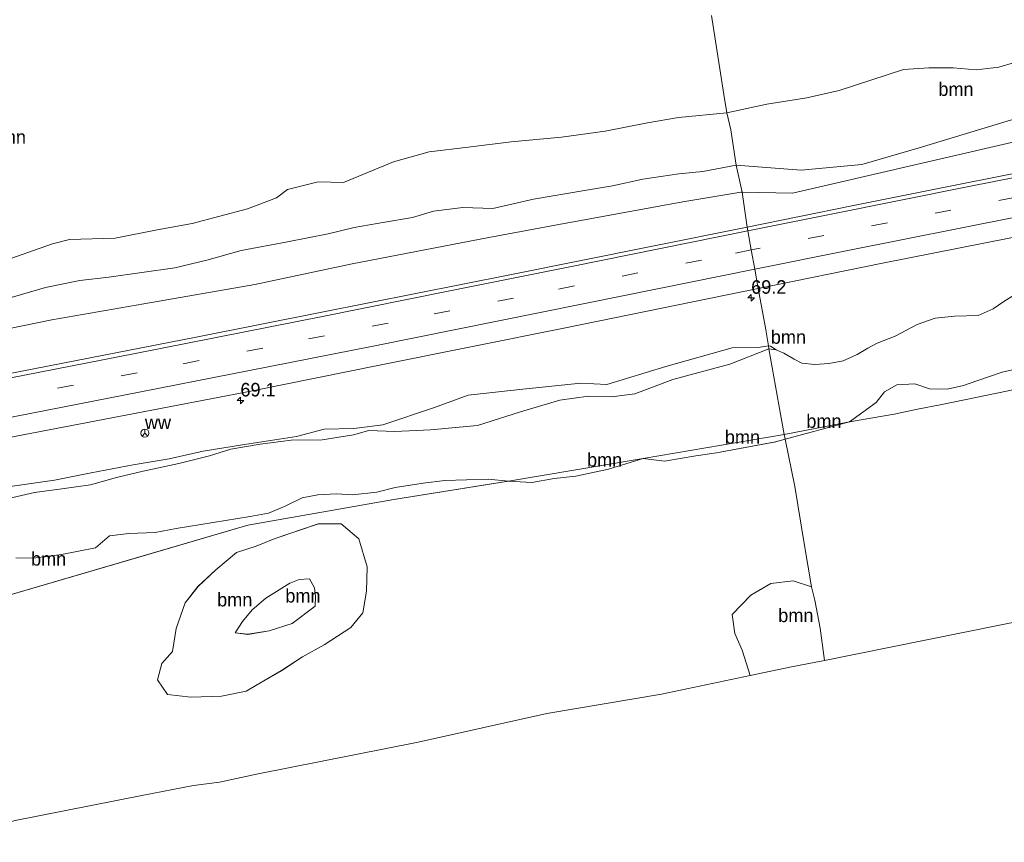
# Model space of a CAD drawing. Header units: millimetres. Extents: x 180000 to 190000, y 466229 to 468626.
# Tile 35 of 202: x 181297 to 181479, y 467741 to 467893. Entities that reach past the tile are written whole.
import ezdxf
from ezdxf.enums import TextEntityAlignment as Align

# ---------------------------------------------------------------- set-up
doc = ezdxf.new("R2010")
doc.units = ezdxf.units.MM
doc.linetypes.add('39strp', pattern=[12, 3, -9])
for name, color, linetype, lineweight in [('af-bs-rasterhekwerk', 8, 'hekwerk', 18), ('as-bs-kilometr', 13, 'Continuous', 18), ('bp-b5-boom', 93, 'Continuous', 18), ('bp-b5-grasland', 93, 'Continuous', 18), ('bw-bs-rona', 8, 'Continuous', 18), ('gw-bs-kruinlijn', 93, 'Continuous', 18), ('gw-bs-teenlijn', 93, 'Continuous', 18), ('kd-bs-opnamedtmgrens', 173, 'Continuous', 18), ('mk-bs-39streep 0.15', 8, '39strp', 18), ('mk-bs-streep 0.15', 8, 'Continuous', 18), ('og-bs-hulpgeometrie', 53, 'Continuous', 18), ('vh-b5-verh_soort', 8, 'Continuous', 18)]:
    doc.layers.add(name, color=color, linetype=linetype, lineweight=lineweight)
doc.styles.add('rtw_iso', font='iso-rtw.shx')
doc.linetypes.add('hekwerk', pattern='A,7,-1.5,[1,RTW.shx,S=0.75,R=0,X=0,Y=0],-1.5', length=10)

# ---------------------------------------------------------------- blocks, each defined once
blk = doc.blocks.new('wegwijzer')
for q in [(-0.53, -0.53), (0, 0.75), (0.53, -0.53)]:
    blk.add_line((0, 0), q)
blk.add_circle((0, 0), 0.75)
blk = doc.blocks.new('dtbattr')
at = {"style": 'rtw_iso'}
blk.add_attdef('TAG', (0.59, 0.87), '', height=2.5, dxfattribs=at)
blk = doc.blocks.new('dtbattr-r')
at = {"style": 'rtw_iso'}
blk.add_attdef('TAG', text='', height=2.5, dxfattribs=at).set_placement((0, 0), align=Align.MIDDLE_CENTER)
blk = doc.blocks.new('d33az_ACAD_1_FMEBLOCK24')
at = {"layer": 'bp-b5-boom'}
blk.add_polyline3d([(25.41, 24.2, 32.13), (57.2, 33.45, 32.47), (76.99, 39.3, 32.76), (103.95, 43.99, 32.61), (125.11, 47.39, 32.62), (129.44, 47.14, 32.57), (133.6, 47.92, 32.51), (137.59, 48.36, 32.51), (143.66, 49.6, 32.5), (150.07, 51.59, 32.5), (154.01, 51.11, 32.54), (159.77, 52.1, 32.52), (163.62, 52.63, 32.52), (174.54, 54.69, 32.53), (176.28, 55.15, 32.63), (178.11, 46.43, 32.72), (179.79, 35.89, 32.89), (181.17, 27.88, 33.06), (177.79, 28.95, 33.01), (173.65, 28.47, 33.04), (169.95, 26.32, 33.09), (166.47, 22.75, 32.97), (167.01, 19.26, 32.9), (168.35, 16.18, 32.87), (169.82, 11.48, 32.85), (153.42, 8.01, 32.52), (132.23, 4.43, 32.39), (108.42, -0.84, 32.29), (78.84, -6.73, 32.41), (71.73, -8.25, 32.44), (66.89, -8.86, 32.88), (57.35, -10.73, 32.38), (33.97, -15.34, 32.41)], dxfattribs=at)
blk.add_polyline3d([(62.12, 7.98, 32.69), (66.42, 7.46, 32.69), (72.07, 7.64, 32.69), (76.63, 8.58, 32.69), (83.2, 12.36, 32.46), (87.09, 14.93, 32.3), (91.06, 17.13, 32.32), (96.01, 20.35, 32.37), (98.22, 23.08, 32.43), (98.9, 27.06, 32.5), (99.04, 31.55, 32.54), (97.49, 36.76, 32.61), (94.22, 39.49, 32.67), (89.99, 39.53, 32.68), (81.85, 36.76, 32.68), (78.47, 35.38, 32.68), (74.85, 34.24, 32.83), (71.06, 31.03, 32.91), (67.74, 27.92, 32.82), (65.38, 24.89, 32.76), (63.73, 20.16, 32.72), (63.03, 15.88, 32.77), (61.03, 13.67, 32.7), (60.29, 10.68, 32.69)], close=True, dxfattribs=at)
blk = doc.blocks.new('d33az_ACAD_1_FMEBLOCK77')
at = {"layer": 'bp-b5-boom'}
for points in [[(19.38, 8.05, 32.54), (19.24, 3.56, 32.5), (18.56, -0.42, 32.43), (16.34, -3.15, 32.37), (11.39, -6.37, 32.32), (7.42, -8.56, 32.3), (3.54, -11.13, 32.46), (-3.04, -14.91, 32.69), (-7.59, -15.85, 32.69), (-13.25, -16.03, 32.69), (-17.54, -15.52, 32.69), (-19.38, -12.81, 32.69), (-18.63, -9.83, 32.7), (-16.64, -7.62, 32.77), (-15.93, -3.34, 32.72), (-14.28, 1.39, 32.76), (-11.92, 4.42, 32.82), (-8.61, 7.53, 32.91), (-4.82, 10.74, 32.83), (-1.19, 11.88, 32.68), (2.18, 13.26, 32.68), (10.33, 16.03, 32.68), (14.55, 15.99, 32.67), (17.83, 13.26, 32.61)], [(-5.03, -4.15, 34.93), (-2.72, -4.41, 34.87), (1.23, -3.75, 34.88), (5.5, -2.4, 34.89), (9.73, 0.79, 34.8), (9.77, 2.6, 34.7), (9.59, 4.19, 34.6), (8.66, 5.86, 34.59), (6.78, 5.75, 34.59), (5.25, 5.12, 34.6), (5.05, 5.06, 34.6), (0.62, 2.29, 35.02), (-1.88, 0.14, 34.99), (-3.69, -2.04, 34.96)]]:
    blk.add_polyline3d(points, close=True, dxfattribs=at)
blk = doc.blocks.new('hecto')
for p, q in [((0, 0.625), (-0.625, 0)), ((0, -0.625), (0, 0.625)), ((-0.625, 0), (0.625, 0)), ((0.625, 0), (0, -0.625))]:
    blk.add_line(p, q)

msp = doc.modelspace()

# ---------------------------------------------------------------- linework, layer by layer
at = {"layer": 'af-bs-rasterhekwerk'}
for points in [[(181631.57, 467863.45, 33.44), (181628.42, 467862.59, 33.48), (181609.5, 467857.3, 33.82), (181596, 467853.69, 34.25), (181586.98, 467851.14, 34.48), (181578.86, 467848.9, 34.28), (181557.65, 467843.02, 34.09), (181541.75, 467838.63, 33.96), (181533.68, 467836.37, 33.97), (181525.84, 467834.52, 33.79), (181513.09, 467831.65, 33.71), (181496.37, 467827.89, 33.41), (181479.44, 467824.21, 33.32), (181467.17, 467821.7, 33.16), (181462.67, 467820.82, 33.34), (181458.33, 467819.88, 33.4), (181450.13, 467818.49, 33.09), (181438.03, 467816.11, 32.69)], [(181438.03, 467816.11, 32.69), (181411.98, 467811.68, 32.5), (181387.03, 467807.48, 32.62), (181365.86, 467804.08, 32.61), (181338.9, 467799.39, 32.76), (181319.12, 467793.54, 32.47), (181287.32, 467784.29, 32.13), (181263.73, 467782.53, 31.9), (181242.53, 467780.86, 31.98), (181239.17, 467780.57, 32.13), (181218.24, 467777.16, 32.02), (181201.66, 467774.36, 31.94), (181177.38, 467770.29, 32.5), (181165.68, 467768.2, 31.95), (181142.98, 467764.28, 31.52), (181123.59, 467760.62, 31.57), (181100.58, 467756.33, 31.42)]]:
    msp.add_polyline3d(points, dxfattribs=at)
at = {"layer": 'bp-b5-boom'}
for points in [[(181424.57, 467893.59, 32.5), (181426.84, 467879, 32.68), (181427.41, 467875.59, 32.86), (181418.46, 467874.75, 32.74), (181412.73, 467873.75, 32.7), (181404.96, 467872.24, 32.73), (181396.87, 467871.1, 32.73), (181387.55, 467870.24, 32.66), (181379.62, 467869.24, 32.49), (181372.42, 467868.4, 32.39), (181365.78, 467866.56, 32.57), (181356.57, 467862.76, 32.67), (181351.85, 467862.86, 32.72), (181346.23, 467861.44, 32.79), (181344.15, 467859.91, 32.68), (181338.82, 467857.85, 32.67), (181328.6, 467855.13, 32.7), (181322.09, 467853.96, 32.67), (181314.33, 467852.41, 32.63), (181305.88, 467852.21, 32.63), (181302.77, 467851.36, 32.63), (181294.85, 467848.62, 32.35)], [(181480.59, 467884.94, 33.49), (181477.68, 467884.06, 33.46), (181473.51, 467883.57, 33.37), (181469.26, 467883.95, 33.33), (181464.74, 467883.91, 33.28), (181460.08, 467883.6, 33.21), (181448.17, 467879.75, 32.84), (181442.23, 467878.4, 32.87), (181434.8, 467877.25, 32.82), (181427.41, 467875.59, 32.86), (181426.84, 467879, 32.68), (181424.57, 467893.59, 32.5)], [(181479.89, 467874.26, 34.56), (181462.99, 467869.17, 34.51), (181452.36, 467866.06, 34.42), (181441.15, 467865.01, 34.35), (181429.14, 467865.91, 34.3), (181428.14, 467872.5, 33.12), (181427.41, 467875.59, 32.86), (181434.8, 467877.25, 32.82), (181442.23, 467878.4, 32.87), (181448.17, 467879.75, 32.84), (181460.08, 467883.6, 33.21), (181464.74, 467883.91, 33.28), (181469.26, 467883.95, 33.33), (181473.51, 467883.57, 33.37), (181477.68, 467884.06, 33.46), (181480.59, 467884.94, 33.49)], [(181507.46, 467876.47, 34.73), (181439.57, 467860.75, 34.5), (181430.27, 467860.95, 34.49), (181429.14, 467865.91, 34.3), (181441.15, 467865.01, 34.35), (181452.36, 467866.06, 34.42), (181462.99, 467869.17, 34.51), (181479.89, 467874.26, 34.56)], [(181294.85, 467848.62, 32.35), (181302.77, 467851.36, 32.63), (181305.88, 467852.21, 32.63), (181314.33, 467852.41, 32.63), (181322.09, 467853.96, 32.67), (181328.6, 467855.13, 32.7), (181338.82, 467857.85, 32.67), (181344.15, 467859.91, 32.68), (181346.23, 467861.44, 32.79), (181351.85, 467862.86, 32.72), (181356.57, 467862.76, 32.67), (181365.78, 467866.56, 32.57), (181372.42, 467868.4, 32.39), (181379.62, 467869.24, 32.49), (181387.55, 467870.24, 32.66), (181396.87, 467871.1, 32.73), (181404.96, 467872.24, 32.73), (181412.73, 467873.75, 32.7), (181418.46, 467874.75, 32.74), (181427.41, 467875.59, 32.86), (181428.14, 467872.5, 33.12), (181429.14, 467865.91, 34.3), (181422.99, 467864.75, 34.27), (181418.52, 467864.31, 34.16), (181411.92, 467863.38, 33.99), (181406.28, 467862.11, 34.1), (181401.13, 467861.24, 34.04), (181391.71, 467859.67, 33.94), (181384.15, 467857.94, 33.94), (181378.63, 467858.12, 33.9), (181373.22, 467857.42, 33.87), (181369.34, 467856.27, 34), (181364.21, 467855.42, 34.09), (181358.53, 467854.4, 34.03), (181353.73, 467853.26, 34), (181346.18, 467851.74, 33.98), (181337.62, 467850.14, 33.87), (181331.29, 467848.37, 33.86), (181325.35, 467846.96, 33.83), (181313.18, 467845.21, 33.8), (181307.8, 467844.61, 33.71), (181301.45, 467843.3, 33.67), (181290.62, 467840.16, 33.67)], [(181290.62, 467840.16, 33.67), (181301.45, 467843.3, 33.67), (181307.8, 467844.61, 33.71), (181313.18, 467845.21, 33.8), (181325.35, 467846.96, 33.83), (181331.29, 467848.37, 33.86), (181337.62, 467850.14, 33.87), (181346.18, 467851.74, 33.98), (181353.73, 467853.26, 34), (181358.53, 467854.4, 34.03), (181364.21, 467855.42, 34.09), (181369.34, 467856.27, 34), (181373.22, 467857.42, 33.87), (181378.63, 467858.12, 33.9), (181384.15, 467857.94, 33.94), (181391.71, 467859.67, 33.94), (181401.13, 467861.24, 34.04), (181406.28, 467862.11, 34.1), (181411.92, 467863.38, 33.99), (181418.52, 467864.31, 34.16), (181422.99, 467864.75, 34.27), (181429.14, 467865.91, 34.3), (181430.27, 467860.95, 34.49), (181430.03, 467860.94, 34.48), (181419.26, 467859.14, 34.39), (181396.38, 467854.99, 34.28), (181383.43, 467852.59, 34.18), (181358.14, 467847.69, 34.19), (181340.15, 467843.88, 34.12), (181319.62, 467840.28, 34.09), (181302.63, 467837.36, 33.94), (181279.38, 467832.57, 33.82)], [(181494.57, 467831.27, 33.44), (181478.3, 467827.67, 33.35), (181473.62, 467826.08, 33.36), (181471.19, 467825.18, 33.38), (181468.14, 467824.52, 33.42), (181464.91, 467824.56, 33.45), (181462.15, 467825.49, 33.49), (181458.88, 467825.31, 33.54), (181456.6, 467823.99, 33.58), (181455.06, 467822.07, 33.53), (181450.13, 467818.49, 33.09), (181438.03, 467816.11, 32.69), (181437.06, 467821.62, 33.53), (181435.2, 467831.97, 34.39), (181436.52, 467831.79, 34.38), (181437.99, 467831.18, 34.42), (181439.86, 467830.09, 34.44), (181441.32, 467829.33, 34.46), (181443.68, 467829.06, 34.49), (181446.29, 467829.27, 34.5), (181448.93, 467829.78, 34.52), (181451.52, 467830.93, 34.55), (181453.47, 467832.07, 34.58), (181455.19, 467833.04, 34.57), (181458.54, 467834.33, 34.54), (181462.59, 467836.5, 34.55), (181465.95, 467837.67, 34.63), (181469.54, 467837.99, 34.71), (181473.89, 467838.16, 34.67), (181476.69, 467839.34, 34.72), (181478.62, 467840.74, 34.72), (181480.62, 467841.98, 34.7)], [(181283.16, 467804.87, 33.84), (181303.12, 467807.67, 34.18), (181309.91, 467809.02, 34.13), (181317.69, 467810.55, 34.08), (181324.31, 467811.61, 34.17), (181330.62, 467813.07, 34.17), (181338.25, 467814.25, 34.19), (181347.89, 467815.73, 34.26), (181352.96, 467817.12, 34.32), (181358.48, 467817.21, 34.24), (181363.82, 467817.92, 34.27), (181373.36, 467821.12, 34.23), (181379.63, 467823.39, 34.25), (181389.7, 467824.49, 34.28), (181400.44, 467825.62, 34.3), (181405.25, 467825.39, 34.3), (181416.16, 467828.69, 34.29), (181428.39, 467832.16, 34.29), (181433.19, 467832.23, 34.34), (181435.1, 467832.54, 34.41), (181435.2, 467831.97, 34.39), (181427.95, 467829.15, 34.09), (181417.43, 467826.31, 34.1), (181410.41, 467823.62, 34.28), (181406.11, 467823.12, 34.29), (181401.83, 467823.2, 34.3), (181396.54, 467822.51, 34.26), (181389.3, 467820.35, 34.14), (181381.33, 467817.79, 33.89), (181372.67, 467817, 33.98), (181366.04, 467816.71, 34.11), (181361.25, 467816.85, 34.2), (181358.42, 467816.09, 34.27), (181352.63, 467815.17, 34.3), (181346.9, 467815.09, 34.25), (181341.15, 467814.36, 34.17), (181335.71, 467813.44, 34.08), (181331.8, 467812.16, 33.99), (181326.09, 467810.79, 33.98), (181319.49, 467809.37, 34.02), (181314.62, 467808.2, 33.95), (181309.76, 467806.82, 34.05), (181304.5, 467806.07, 34.04), (181299.4, 467805.38, 34.08), (181293.82, 467804.12, 33.94)], [(181293.82, 467804.12, 33.94), (181299.4, 467805.38, 34.08), (181304.5, 467806.07, 34.04), (181309.76, 467806.82, 34.05), (181314.62, 467808.2, 33.95), (181319.49, 467809.37, 34.02), (181326.09, 467810.79, 33.98), (181331.8, 467812.16, 33.99), (181335.71, 467813.44, 34.08), (181341.15, 467814.36, 34.17), (181346.9, 467815.09, 34.25), (181352.63, 467815.17, 34.3), (181358.42, 467816.09, 34.27), (181361.25, 467816.85, 34.2), (181366.04, 467816.71, 34.11), (181372.67, 467817, 33.98), (181381.33, 467817.79, 33.89), (181389.3, 467820.35, 34.14), (181396.54, 467822.51, 34.26), (181401.83, 467823.2, 34.3), (181406.11, 467823.12, 34.29), (181410.41, 467823.62, 34.28), (181417.43, 467826.31, 34.1), (181427.95, 467829.15, 34.09), (181435.2, 467831.97, 34.39), (181437.06, 467821.62, 33.53), (181438.03, 467816.11, 32.69), (181411.98, 467811.68, 32.5), (181387.03, 467807.48, 32.62), (181383.3, 467807.9, 32.66), (181375.32, 467807.64, 32.63), (181371.3, 467807.13, 32.59), (181366.12, 467806.32, 32.6), (181362.69, 467805.44, 32.74), (181358.21, 467805, 32.67), (181355.27, 467805.13, 32.64), (181351.82, 467804.98, 32.65), (181348.92, 467804.39, 32.61), (181345.77, 467802.89, 32.68), (181342.66, 467801.59, 32.77), (181339.33, 467800.94, 32.84), (181325.65, 467798.75, 32.45), (181321.73, 467798.02, 32.37), (181316.85, 467797.82, 32.39), (181313.29, 467797.36, 32.36), (181310.68, 467795.19, 32.27), (181304.43, 467793.92, 32.25), (181302.16, 467793.66, 32.18), (181299.16, 467793.29, 32.19), (181295.95, 467793.35, 32.2)], [(181479.44, 467824.21, 33.32), (181467.17, 467821.7, 33.16), (181462.67, 467820.82, 33.34), (181458.33, 467819.88, 33.4), (181450.13, 467818.49, 33.09), (181455.06, 467822.07, 33.53), (181456.6, 467823.99, 33.58), (181458.88, 467825.31, 33.54), (181462.15, 467825.49, 33.49), (181464.91, 467824.56, 33.45), (181468.14, 467824.52, 33.42), (181471.19, 467825.18, 33.38), (181473.62, 467826.08, 33.36), (181478.3, 467827.67, 33.35), (181494.57, 467831.27, 33.44)], [(181541.35, 467793.69, 33.43), (181457.4, 467776.74, 33.94), (181445.49, 467774.34, 33.76), (181444.65, 467780.33, 33.63), (181443.71, 467785.47, 33.38), (181443.09, 467787.97, 33.06), (181441.7, 467795.98, 32.89), (181440.02, 467806.52, 32.72), (181438.19, 467815.24, 32.63), (181450.13, 467818.49, 33.09), (181458.33, 467819.88, 33.4), (181462.67, 467820.82, 33.34), (181467.17, 467821.7, 33.16), (181479.44, 467824.21, 33.32)], [(181295.95, 467793.35, 32.2), (181299.16, 467793.29, 32.19), (181302.16, 467793.66, 32.18), (181304.43, 467793.92, 32.25), (181310.68, 467795.19, 32.27), (181313.29, 467797.36, 32.36), (181316.85, 467797.82, 32.39), (181321.73, 467798.02, 32.37), (181325.65, 467798.75, 32.45), (181339.33, 467800.94, 32.84), (181342.66, 467801.59, 32.77), (181345.77, 467802.89, 32.68), (181348.92, 467804.39, 32.61), (181351.82, 467804.98, 32.65), (181355.27, 467805.13, 32.64), (181358.21, 467805, 32.67), (181362.69, 467805.44, 32.74), (181366.12, 467806.32, 32.6), (181371.3, 467807.13, 32.59), (181375.32, 467807.64, 32.63), (181383.3, 467807.9, 32.66), (181387.03, 467807.48, 32.62), (181365.86, 467804.08, 32.61), (181338.9, 467799.39, 32.76), (181319.12, 467793.54, 32.47), (181287.32, 467784.29, 32.13)]]:
    msp.add_polyline3d(points, dxfattribs=at)
for points in [[(181435.5, 467832.46, 34.41), (181436.52, 467831.79, 34.38), (181435.2, 467831.97, 34.39), (181435.1, 467832.54, 34.41)], [(181450.13, 467818.49, 33.09), (181438.19, 467815.24, 32.63), (181438.03, 467816.11, 32.69)], [(181421.68, 467812.19, 32.52), (181415.92, 467811.2, 32.54), (181411.98, 467811.68, 32.5), (181438.03, 467816.11, 32.69), (181438.19, 467815.24, 32.63), (181436.46, 467814.78, 32.53), (181425.54, 467812.72, 32.52)], [(181395.52, 467808.01, 32.51), (181391.35, 467807.23, 32.57), (181387.03, 467807.48, 32.62), (181411.98, 467811.68, 32.5), (181405.57, 467809.69, 32.5), (181399.5, 467808.44, 32.51)], [(181342.81, 467779.83, 34.88), (181338.86, 467779.17, 34.87), (181336.55, 467779.44, 34.93), (181337.89, 467781.55, 34.96), (181339.7, 467783.73, 34.99), (181342.2, 467785.88, 35.02), (181346.63, 467788.65, 34.6), (181346.83, 467788.71, 34.6), (181348.36, 467789.34, 34.59), (181350.24, 467789.44, 34.59), (181351.17, 467787.78, 34.6), (181351.35, 467786.19, 34.7), (181351.31, 467784.37, 34.8), (181347.07, 467781.19, 34.89)], [(181439.38, 467773.18, 33.32), (181431.73, 467771.57, 32.85), (181430.26, 467776.27, 32.87), (181428.92, 467779.35, 32.9), (181428.38, 467782.83, 32.97), (181431.86, 467786.41, 33.09), (181435.56, 467788.56, 33.04), (181439.7, 467789.04, 33.01), (181443.09, 467787.97, 33.06), (181443.71, 467785.47, 33.38), (181444.65, 467780.33, 33.63), (181445.49, 467774.34, 33.76)]]:
    msp.add_polyline3d(points, close=True, dxfattribs=at)
at = {"layer": 'bp-b5-grasland'}
for points in [[(181495.78, 467867.4, 35.23), (181470.89, 467862.51, 35.1), (181450.53, 467858.44, 34.97), (181431.18, 467854.5, 34.84), (181430.27, 467860.95, 34.49), (181439.57, 467860.75, 34.5), (181507.46, 467876.47, 34.73)], [(181279.38, 467832.57, 33.82), (181302.63, 467837.36, 33.94), (181319.62, 467840.28, 34.09), (181340.15, 467843.88, 34.12), (181358.14, 467847.69, 34.19), (181383.43, 467852.59, 34.18), (181396.38, 467854.99, 34.28), (181419.26, 467859.14, 34.39), (181430.03, 467860.94, 34.48), (181430.27, 467860.95, 34.49), (181431.18, 467854.5, 34.84), (181413.35, 467850.9, 34.81), (181387.33, 467845.63, 34.67), (181352.52, 467838.77, 34.52), (181329.31, 467834.12, 34.45), (181294.54, 467827.34, 34.28)], [(181480.62, 467841.98, 34.7), (181478.62, 467840.74, 34.72), (181476.69, 467839.34, 34.72), (181473.89, 467838.16, 34.67), (181469.54, 467837.99, 34.71), (181465.95, 467837.67, 34.63), (181462.59, 467836.5, 34.55), (181458.54, 467834.33, 34.54), (181455.19, 467833.04, 34.57), (181453.47, 467832.07, 34.58), (181451.52, 467830.93, 34.55), (181448.93, 467829.78, 34.52), (181446.29, 467829.27, 34.5), (181443.68, 467829.06, 34.49), (181441.32, 467829.33, 34.46), (181439.86, 467830.09, 34.44), (181437.99, 467831.18, 34.42), (181436.52, 467831.79, 34.38), (181435.5, 467832.46, 34.41), (181435.1, 467832.54, 34.41), (181434.58, 467835.85, 34.67), (181433.2, 467843.16, 35.06), (181456.2, 467847.82, 35.21), (181484.62, 467853.45, 35.36)], [(181293.14, 467815.28, 34.47), (181316.61, 467819.76, 34.56), (181339.74, 467824.23, 34.65), (181363.2, 467828.96, 34.73), (181397.6, 467835.88, 34.94), (181433.2, 467843.16, 35.06), (181434.58, 467835.85, 34.67), (181435.1, 467832.54, 34.41), (181433.19, 467832.23, 34.34), (181428.39, 467832.16, 34.29), (181416.16, 467828.69, 34.29), (181405.25, 467825.39, 34.3), (181400.44, 467825.62, 34.3), (181389.7, 467824.49, 34.28), (181379.63, 467823.39, 34.25), (181373.36, 467821.12, 34.23), (181363.82, 467817.92, 34.27), (181358.48, 467817.21, 34.24), (181352.96, 467817.12, 34.32), (181347.89, 467815.73, 34.26), (181338.25, 467814.25, 34.19), (181330.62, 467813.07, 34.17), (181324.31, 467811.61, 34.17), (181317.69, 467810.55, 34.08), (181309.91, 467809.02, 34.13), (181303.12, 467807.67, 34.18), (181283.16, 467804.87, 33.84)]]:
    msp.add_polyline3d(points, dxfattribs=at)
at = {"layer": 'gw-bs-kruinlijn'}
for points in [[(181429.14, 467865.91, 34.3), (181441.15, 467865.01, 34.35), (181452.36, 467866.06, 34.42), (181462.99, 467869.17, 34.51), (181479.89, 467874.26, 34.56), (181492.29, 467877.64, 34.66), (181497.99, 467879.4, 34.61), (181502.68, 467881.78, 34.52), (181506.39, 467884.39, 34.41), (181507.3, 467886.07, 34.26)], [(181290.62, 467840.16, 33.67), (181301.45, 467843.3, 33.67), (181307.8, 467844.61, 33.71), (181313.18, 467845.21, 33.8), (181325.35, 467846.96, 33.83), (181331.29, 467848.37, 33.86), (181337.62, 467850.14, 33.87), (181346.18, 467851.74, 33.98), (181353.73, 467853.26, 34), (181358.53, 467854.4, 34.03), (181364.21, 467855.42, 34.09), (181369.34, 467856.27, 34), (181373.22, 467857.42, 33.87), (181378.63, 467858.12, 33.9), (181384.15, 467857.94, 33.94), (181391.71, 467859.67, 33.94), (181401.13, 467861.24, 34.04), (181406.28, 467862.11, 34.1), (181411.92, 467863.38, 33.99), (181418.52, 467864.31, 34.16), (181422.99, 467864.75, 34.27), (181429.14, 467865.91, 34.3)], [(181480.62, 467841.98, 34.7), (181478.62, 467840.74, 34.72), (181476.69, 467839.34, 34.72), (181473.89, 467838.16, 34.67), (181469.54, 467837.99, 34.71), (181465.95, 467837.67, 34.63), (181462.59, 467836.5, 34.55), (181458.54, 467834.33, 34.54), (181455.19, 467833.04, 34.57), (181453.47, 467832.07, 34.58), (181451.52, 467830.93, 34.55), (181448.93, 467829.78, 34.52), (181446.29, 467829.27, 34.5), (181443.68, 467829.06, 34.49), (181441.32, 467829.33, 34.46), (181439.86, 467830.09, 34.44), (181437.99, 467831.18, 34.42), (181436.52, 467831.79, 34.38), (181435.2, 467831.97, 34.39)], [(181293.82, 467804.12, 33.94), (181299.4, 467805.38, 34.08), (181304.5, 467806.07, 34.04), (181309.76, 467806.82, 34.05), (181314.62, 467808.2, 33.95), (181319.49, 467809.37, 34.02), (181326.09, 467810.79, 33.98), (181331.8, 467812.16, 33.99), (181335.71, 467813.44, 34.08), (181341.15, 467814.36, 34.17), (181346.9, 467815.09, 34.25), (181352.63, 467815.17, 34.3), (181358.42, 467816.09, 34.27), (181361.25, 467816.85, 34.2), (181366.04, 467816.71, 34.11), (181372.67, 467817, 33.98), (181381.33, 467817.79, 33.89), (181389.3, 467820.35, 34.14), (181396.54, 467822.51, 34.26), (181401.83, 467823.2, 34.3), (181406.11, 467823.12, 34.29), (181410.41, 467823.62, 34.28), (181417.43, 467826.31, 34.1), (181427.95, 467829.15, 34.09), (181435.2, 467831.97, 34.39)], [(181338.86, 467779.17, 34.87), (181336.55, 467779.44, 34.93), (181337.89, 467781.55, 34.96), (181339.7, 467783.73, 34.99), (181342.2, 467785.88, 35.02), (181346.63, 467788.65, 34.6), (181346.83, 467788.71, 34.6), (181348.36, 467789.34, 34.59), (181350.24, 467789.44, 34.59), (181351.17, 467787.78, 34.6), (181351.35, 467786.19, 34.7), (181351.31, 467784.37, 34.8), (181347.07, 467781.19, 34.89), (181342.81, 467779.83, 34.88), (181338.86, 467779.17, 34.87)]]:
    msp.add_polyline3d(points, dxfattribs=at)
at = {"layer": 'gw-bs-teenlijn'}
for points in [[(181507.3, 467886.07, 34.26), (181505.51, 467888.82, 34.06), (181502.3, 467890.2, 33.9), (181498.5, 467890.98, 33.79), (181493.51, 467890.27, 33.72), (181487.23, 467887.65, 33.65), (181480.59, 467884.94, 33.49), (181477.68, 467884.06, 33.46), (181473.51, 467883.57, 33.37), (181469.26, 467883.95, 33.33), (181464.74, 467883.91, 33.28), (181460.08, 467883.6, 33.21), (181448.17, 467879.75, 32.84), (181442.23, 467878.4, 32.87), (181434.8, 467877.25, 32.82), (181427.41, 467875.59, 32.86)], [(181427.41, 467875.59, 32.86), (181418.46, 467874.75, 32.74), (181412.73, 467873.75, 32.7), (181404.96, 467872.24, 32.73), (181396.87, 467871.1, 32.73), (181387.55, 467870.24, 32.66), (181379.62, 467869.24, 32.49), (181372.42, 467868.4, 32.39), (181365.78, 467866.56, 32.57), (181356.57, 467862.76, 32.67), (181351.85, 467862.86, 32.72), (181346.23, 467861.44, 32.79), (181344.15, 467859.91, 32.68), (181338.82, 467857.85, 32.67), (181328.6, 467855.13, 32.7), (181322.09, 467853.96, 32.67), (181314.33, 467852.41, 32.63), (181305.88, 467852.21, 32.63), (181302.77, 467851.36, 32.63), (181294.85, 467848.62, 32.35)], [(181537.73, 467843.93, 34.02), (181535.05, 467845.3, 34.33), (181533.96, 467845.4, 34.35), (181532.72, 467845.22, 34.33), (181531.5, 467844.76, 34.28), (181527.02, 467841.94, 34.22), (181522.03, 467839.9, 34.01), (181513.22, 467837.54, 33.83), (181501.76, 467833.34, 33.53), (181494.57, 467831.27, 33.44), (181478.3, 467827.67, 33.35), (181473.62, 467826.08, 33.36), (181471.19, 467825.18, 33.38), (181468.14, 467824.52, 33.42), (181464.91, 467824.56, 33.45), (181462.15, 467825.49, 33.49), (181458.88, 467825.31, 33.54), (181456.6, 467823.99, 33.58), (181455.06, 467822.07, 33.53), (181450.13, 467818.49, 33.09), (181438.19, 467815.24, 32.63)], [(181295.95, 467793.35, 32.2), (181299.16, 467793.29, 32.19), (181302.16, 467793.66, 32.18), (181304.43, 467793.92, 32.25), (181310.68, 467795.19, 32.27), (181313.29, 467797.36, 32.36), (181316.85, 467797.82, 32.39), (181321.73, 467798.02, 32.37), (181325.65, 467798.75, 32.45), (181339.33, 467800.94, 32.84), (181342.66, 467801.59, 32.77), (181345.77, 467802.89, 32.68), (181348.92, 467804.39, 32.61), (181351.82, 467804.98, 32.65), (181355.27, 467805.13, 32.64), (181358.21, 467805, 32.67), (181362.69, 467805.44, 32.74), (181366.12, 467806.32, 32.6), (181371.3, 467807.13, 32.59), (181375.32, 467807.64, 32.63), (181383.3, 467807.9, 32.66), (181387.03, 467807.48, 32.62), (181391.35, 467807.23, 32.57), (181395.52, 467808.01, 32.51), (181399.5, 467808.44, 32.51), (181405.57, 467809.69, 32.5), (181411.98, 467811.68, 32.5), (181415.92, 467811.2, 32.54), (181421.68, 467812.19, 32.52), (181425.54, 467812.72, 32.52), (181436.46, 467814.78, 32.53)], [(181438.19, 467815.24, 32.63), (181436.46, 467814.78, 32.53)], [(181328.33, 467767.55, 32.69), (181324.04, 467768.07, 32.69), (181322.2, 467770.77, 32.69), (181322.94, 467773.76, 32.7), (181324.94, 467775.97, 32.77), (181325.64, 467780.25, 32.72), (181327.3, 467784.98, 32.76), (181329.65, 467788.01, 32.82), (181332.97, 467791.12, 32.91), (181336.76, 467794.33, 32.83), (181340.38, 467795.47, 32.68), (181343.76, 467796.85, 32.68), (181351.91, 467799.62, 32.68), (181356.13, 467799.58, 32.67), (181359.4, 467796.84, 32.61), (181360.95, 467791.64, 32.54), (181360.82, 467787.14, 32.5), (181360.14, 467783.17, 32.43), (181357.92, 467780.44, 32.37), (181352.97, 467777.21, 32.32), (181349, 467775.02, 32.3), (181345.11, 467772.45, 32.46), (181338.54, 467768.67, 32.69), (181333.98, 467767.73, 32.69), (181328.33, 467767.55, 32.69)], [(181430.26, 467776.27, 32.87), (181428.92, 467779.35, 32.9), (181428.38, 467782.83, 32.97), (181431.86, 467786.41, 33.09), (181435.56, 467788.56, 33.04), (181439.7, 467789.04, 33.01), (181443.09, 467787.97, 33.06)], [(181430.26, 467776.27, 32.87), (181431.73, 467771.57, 32.85)]]:
    msp.add_polyline3d(points, dxfattribs=at)
at = {"layer": 'kd-bs-opnamedtmgrens'}
for points in [[(181556.86, 467796.64, 36.46), (181548.26, 467794.95, 33.46), (181543.54, 467794.04, 33.41), (181541.35, 467793.69, 33.43), (181457.4, 467776.74, 33.94), (181445.49, 467774.34, 33.76)], [(181445.49, 467774.34, 33.76), (181439.38, 467773.18, 33.32), (181431.73, 467771.57, 32.85)], [(181415.33, 467768.1, 32.52), (181431.73, 467771.57, 32.85)], [(181274.47, 467740.71, 32.62), (181293.46, 467744.08, 32.72), (181295.88, 467744.75, 32.41), (181319.27, 467749.36, 32.38), (181328.8, 467751.23, 32.88), (181333.64, 467751.84, 32.44), (181340.75, 467753.36, 32.41), (181370.33, 467759.25, 32.29), (181394.15, 467764.52, 32.39), (181415.33, 467768.1, 32.52)]]:
    msp.add_polyline3d(points, dxfattribs=at)
at = {"layer": 'mk-bs-39streep 0.15'}
for points in [[(181723.41, 467909.11, 36.37), (181711.82, 467906.68, 36.35), (181678.09, 467899.75, 36.19), (181642.83, 467892.6, 36.02), (181608.12, 467885.55, 35.82), (181573.49, 467878.53, 35.7), (181538.74, 467871.55, 35.54), (181492.39, 467862.32, 35.3), (181457.14, 467855.3, 35.08), (181431.94, 467850.25, 34.99)], [(181431.94, 467850.25, 34.99), (181422.76, 467848.39, 34.98), (181388.01, 467841.35, 34.8), (181364.81, 467836.73, 34.72), (181341.63, 467832.12, 34.59), (181318.41, 467827.52, 34.53), (181295.19, 467823.03, 34.4), (181272, 467818.51, 34.28), (181248.75, 467813.95, 34.2), (181225.51, 467809.46, 34.1), (181190.64, 467802.68, 33.95), (181167.45, 467798.23, 33.82), (181144.15, 467793.75, 33.72), (181120.93, 467789.29, 33.63), (181097.69, 467784.83, 33.45), (181075.47, 467780.59, 33.27)]]:
    msp.add_polyline3d(points, dxfattribs=at)
at = {"layer": 'mk-bs-streep 0.15'}
for points in [[(181431.3, 467853.79, 34.93), (181446.12, 467856.77, 35.01), (181472.47, 467862.04, 35.17), (181493.1, 467866.14, 35.28), (181515.14, 467870.47, 35.41), (181544.68, 467876.36, 35.53), (181572.66, 467882.03, 35.66), (181598.95, 467887.36, 35.75), (181626.61, 467892.99, 35.92), (181653.72, 467898.44, 36.06), (181677.63, 467903.27, 36.13), (181695.94, 467907.01, 36.22), (181722.62, 467912.58, 36.26)], [(181432.57, 467846.7, 35.06), (181449.82, 467850.14, 35.17), (181480.76, 467856.32, 35.28), (181508.45, 467861.81, 35.45), (181532.57, 467866.6, 35.58), (181558.08, 467871.76, 35.75), (181573.82, 467874.93, 35.8), (181602.2, 467880.7, 35.9), (181623.2, 467884.99, 35.97), (181635.44, 467887.41, 36.1)], [(181431.3, 467853.79, 34.93), (181399.01, 467847.27, 34.8), (181376.2, 467842.67, 34.64), (181352.67, 467837.97, 34.57), (181318.02, 467831.11, 34.43), (181294.74, 467826.57, 34.3), (181271.53, 467822.07, 34.19), (181248.5, 467817.54, 34.08), (181225.04, 467813, 33.99), (181201.81, 467808.44, 33.91), (181178.47, 467803.96, 33.83), (181155.18, 467799.52, 33.7), (181131.93, 467795.07, 33.57), (181101.04, 467789.12, 33.43), (181074.85, 467783.92, 33.22)], [(181076.15, 467777, 33.4), (181106.86, 467782.9, 33.65), (181130.29, 467787.39, 33.72), (181153.47, 467791.8, 33.84), (181176.49, 467796.25, 33.99), (181200.06, 467800.81, 34.08), (181223.24, 467805.29, 34.17), (181246.42, 467809.86, 34.29), (181269.52, 467814.33, 34.37), (181292.87, 467818.9, 34.49), (181315.96, 467823.43, 34.62), (181339.15, 467827.94, 34.66), (181362.33, 467832.55, 34.75), (181385.27, 467837.18, 34.9), (181408.48, 467841.82, 35), (181432.57, 467846.7, 35.06)]]:
    msp.add_polyline3d(points, dxfattribs=at)
at = {"layer": 'og-bs-hulpgeometrie'}
msp.add_polyline3d([(181445.49, 467774.34, 33.76), (181444.65, 467780.33, 33.63), (181443.71, 467785.47, 33.38), (181443.09, 467787.97, 33.06), (181441.7, 467795.98, 32.89), (181440.02, 467806.52, 32.72), (181438.19, 467815.24, 32.63), (181438.03, 467816.11, 32.69), (181437.06, 467821.62, 33.53), (181435.2, 467831.97, 34.39), (181435.1, 467832.54, 34.41), (181434.58, 467835.85, 34.67), (181433.2, 467843.16, 35.06), (181432.57, 467846.7, 35.06), (181431.94, 467850.25, 34.99), (181431.3, 467853.79, 34.93), (181431.18, 467854.5, 34.84), (181430.27, 467860.95, 34.49), (181429.14, 467865.91, 34.3), (181428.14, 467872.5, 33.12), (181427.41, 467875.59, 32.86), (181426.84, 467879, 32.68), (181424.57, 467893.59, 32.5)], dxfattribs=at)
at = {"layer": 'vh-b5-verh_soort'}
for points in [[(181484.62, 467853.45, 35.36), (181456.2, 467847.82, 35.21), (181433.2, 467843.16, 35.06), (181432.57, 467846.7, 35.06), (181431.94, 467850.25, 34.99), (181431.3, 467853.79, 34.93), (181431.18, 467854.5, 34.84), (181450.53, 467858.44, 34.97), (181470.89, 467862.51, 35.1), (181495.78, 467867.4, 35.23)], [(181294.54, 467827.34, 34.28), (181329.31, 467834.12, 34.45), (181352.52, 467838.77, 34.52), (181387.33, 467845.63, 34.67), (181413.35, 467850.9, 34.81), (181431.18, 467854.5, 34.84), (181431.3, 467853.79, 34.93), (181431.94, 467850.25, 34.99), (181432.57, 467846.7, 35.06), (181433.2, 467843.16, 35.06), (181397.6, 467835.88, 34.94), (181363.2, 467828.96, 34.73), (181339.74, 467824.23, 34.65), (181316.61, 467819.76, 34.56), (181293.14, 467815.28, 34.47)]]:
    msp.add_polyline3d(points, dxfattribs=at)

# ---------------------------------------------------------------- block references
at = {"layer": 'as-bs-kilometr'}
ref = msp.add_blockref('dtbattr', (181431.93, 467841.41, 34.87), dxfattribs=at)
ref.add_attrib('TAG', '69.2', dxfattribs={"layer": '0', "height": 2.5, "style": 'rtw_iso'}).set_placement((181431.93, 467841.41, 34.87), align=Align.BOTTOM_LEFT)
for p in [(181431.93, 467841.41, 34.87), (181337.5, 467822.42, 34.42)]:
    msp.add_blockref('hecto', p, dxfattribs=at)
ref = msp.add_blockref('dtbattr', (181337.5, 467822.42, 34.42), dxfattribs=at)
ref.add_attrib('TAG', '69.1', dxfattribs={"layer": '0', "height": 2.5, "style": 'rtw_iso'}).set_placement((181337.5, 467822.42, 34.42), align=Align.BOTTOM_LEFT)
at = {"layer": 'bp-b5-boom'}
ref = msp.add_blockref('dtbattr-r', (181466.53, 467878, 33.78), dxfattribs=at)
ref.add_attrib('TAG', 'bmn', dxfattribs={"layer": '0', "height": 2.5, "style": 'rtw_iso'}).set_placement((181466.53, 467878, 33.78), align=Align.BOTTOM_LEFT)
ref = msp.add_blockref('dtbattr-r', (181291.35, 467869.14, 32.52), dxfattribs=at)
ref.add_attrib('TAG', 'bmn', dxfattribs={"layer": '0', "height": 2.5, "style": 'rtw_iso'}).set_placement((181291.35, 467869.14, 32.52), align=Align.BOTTOM_LEFT)
ref = msp.add_blockref('dtbattr-r', (181435.56, 467832.16, 34.4), dxfattribs=at)
ref.add_attrib('TAG', 'bmn', dxfattribs={"layer": '0', "height": 2.5, "style": 'rtw_iso'}).set_placement((181435.56, 467832.16, 34.4), align=Align.BOTTOM_LEFT)
ref = msp.add_blockref('dtbattr-r', (181442.12, 467816.61, 32.8), dxfattribs=at)
ref.add_attrib('TAG', 'bmn', dxfattribs={"layer": '0', "height": 2.5, "style": 'rtw_iso'}).set_placement((181442.12, 467816.61, 32.8), align=Align.BOTTOM_LEFT)
ref = msp.add_blockref('dtbattr-r', (181427.06, 467813.66, 32.56), dxfattribs=at)
ref.add_attrib('TAG', 'bmn', dxfattribs={"layer": '0', "height": 2.5, "style": 'rtw_iso'}).set_placement((181427.06, 467813.66, 32.56), align=Align.BOTTOM_LEFT)
for name, p in [('d33az_ACAD_1_FMEBLOCK24', (181261.91, 467760.09)), ('d33az_ACAD_1_FMEBLOCK77', (181341.58, 467783.59))]:
    msp.add_blockref(name, p, dxfattribs=at)
ref = msp.add_blockref('dtbattr-r', (181401.58, 467809.45, 32.53), dxfattribs=at)
ref.add_attrib('TAG', 'bmn', dxfattribs={"layer": '0', "height": 2.5, "style": 'rtw_iso'}).set_placement((181401.58, 467809.45, 32.53), align=Align.BOTTOM_LEFT)
ref = msp.add_blockref('dtbattr-r', (181298.79, 467791.13, 32.28), dxfattribs=at)
ref.add_attrib('TAG', 'bmn', dxfattribs={"layer": '0', "height": 2.5, "style": 'rtw_iso'}).set_placement((181298.79, 467791.13, 32.28), align=Align.BOTTOM_LEFT)
ref = msp.add_blockref('dtbattr-r', (181345.8, 467784.31, 34.79), dxfattribs=at)
ref.add_attrib('TAG', 'bmn', dxfattribs={"layer": '0', "height": 2.5, "style": 'rtw_iso'}).set_placement((181345.8, 467784.31, 34.79), align=Align.BOTTOM_LEFT)
ref = msp.add_blockref('dtbattr-r', (181333.2, 467783.59, 32.63), dxfattribs=at)
ref.add_attrib('TAG', 'bmn', dxfattribs={"layer": '0', "height": 2.5, "style": 'rtw_iso'}).set_placement((181333.2, 467783.59, 32.63), align=Align.BOTTOM_LEFT)
ref = msp.add_blockref('dtbattr-r', (181436.93, 467780.69, 33.16), dxfattribs=at)
ref.add_attrib('TAG', 'bmn', dxfattribs={"layer": '0', "height": 2.5, "style": 'rtw_iso'}).set_placement((181436.93, 467780.69, 33.16), align=Align.BOTTOM_LEFT)
at = {"layer": 'bw-bs-rona'}
ref = msp.add_blockref('dtbattr', (181319.84, 467816.38, 34.24), dxfattribs=at)
ref.add_attrib('TAG', 'ww', dxfattribs={"layer": '0', "height": 2.5, "style": 'rtw_iso'}).set_placement((181319.84, 467816.38, 34.24), align=Align.BOTTOM_LEFT)
msp.add_blockref('wegwijzer', (181319.84, 467816.38, 34.24), dxfattribs=at)

doc.saveas('drawing.dxf')
